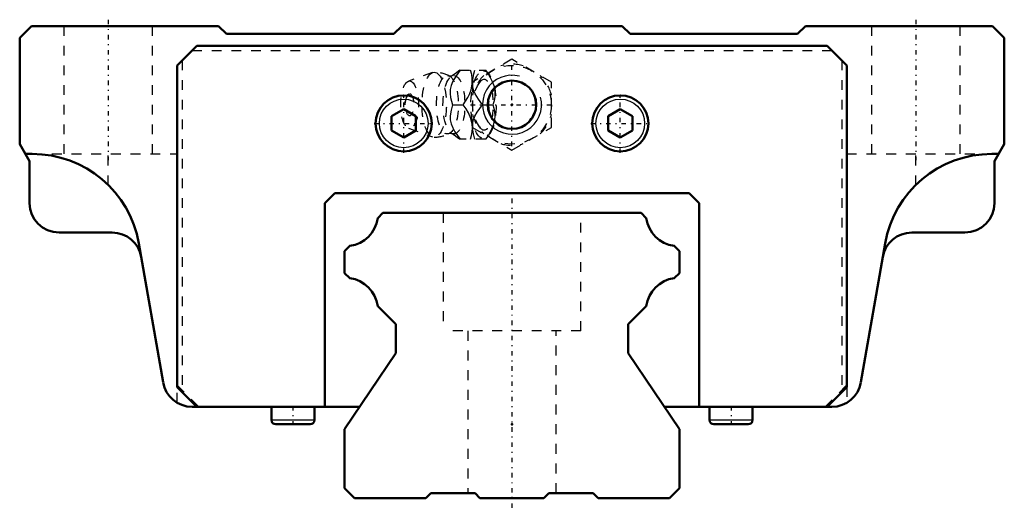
# Model space of a CAD drawing. Header units: millimetres. Extents: x -50 to 50, y -1 to 49.
import ezdxf

# ---------------------------------------------------------------- set-up
doc = ezdxf.new("R2010")
doc.units = ezdxf.units.MM
doc.linetypes.add('Center', pattern=[1.5, 0.45, -0.5, 0.05, -0.5])
doc.linetypes.add('Dashed', pattern=[2, 1, -1])
for name, color, linetype, lineweight in [('2d ConnectionPoints', 7, 'Continuous', 50), ('AM_0', 7, 'Continuous', 50), ('AM_4', 3, 'Continuous', 25), ('AM_5', 3, 'Continuous', 25), ('AM_7', 7, 'Center', 25), ('AM_9', 6, 'Dashed', 25)]:
    doc.layers.add(name, color=color, linetype=linetype, lineweight=lineweight)

# ---------------------------------------------------------------- blocks, each defined once
blk = doc.blocks.new('1_ihofwc41l1120ld5ifmigxdnc________0_in_HSR35M1LB1SS280LG200BM6F713000_2')
at = {"layer": 'AM_5', "linetype": 'Dashed'}
blk.add_arc((0, 40), 2.39, 75, 15, dxfattribs=at)
at = {"layer": 'AM_7'}
for p, q in [((0, 35.8), (0, 44.2)), ((-4.2, 40), (4.2, 40))]:
    blk.add_line(p, q, dxfattribs=at)
at = {"layer": 'AM_9'}
for p, q in [((0, 44.62), (-4, 42.31)), ((4, 42.31), (0, 44.62)), ((-8.07, 43.27), (-10.52, 42.4)), ((-5.32, 43.5), (-2.67, 43.5)), ((-2.37, 43.15), (-2.67, 43.5)), ((-4, 42.31), (-4, 37.69)), ((4, 37.69), (4, 42.31)), ((-6.03, 40), (-4.96, 40)), ((-3, 40), (-1.93, 40)), ((-10.52, 37.6), (-8.07, 36.73)), ((-4, 37.69), (0, 35.38)), ((0, 35.38), (4, 37.69)), ((-2.67, 36.5), (-5.32, 36.5)), ((-2.67, 36.5), (-2.37, 36.85))]:
    blk.add_line(p, q, dxfattribs=at)
for points in [[(-5.27, 43.5), (-5.67, 42.95), (-6.01, 42.38), (-6.18, 41.97), (-6.27, 41.55), (-6.29, 41.15), (-6.24, 40.75), (-6.14, 40.37), (-6.03, 40)], [(-5.31, 43.5), (-5.42, 43.4), (-5.62, 43.24), (-5.87, 43.06), (-6.13, 42.91)], [(-4.96, 40), (-4.71, 40.36), (-4.48, 40.73), (-4.28, 41.13), (-4.14, 41.53), (-4.03, 42.09), (-4.03, 42.66), (-4.09, 43.09), (-4.2, 43.5)], [(-4, 41.94), (-4, 41.95), (-4.02, 42.35), (-3.96, 42.75), (-3.87, 43.13), (-3.76, 43.5)], [(-2.69, 43.5), (-2.43, 43.14), (-2.21, 42.77), (-2.01, 42.37), (-1.86, 41.97), (-1.76, 41.41), (-1.75, 40.84), (-1.82, 40.41), (-1.93, 40)], [(-6.13, 42.91), (-6.14, 42.9), (-6.19, 42.89), (-6.27, 42.89), (-6.32, 42.9), (-6.34, 42.91)], [(-3, 40), (-3.4, 40.55), (-3.74, 41.12), (-3.91, 41.52), (-4, 41.94)], [(-4.2, 36.5), (-4.1, 36.86), (-4.04, 37.23), (-4.01, 37.63), (-4.04, 38.03), (-4.17, 38.59), (-4.42, 39.16), (-4.67, 39.59), (-4.96, 40)], [(-4, 38.05), (-3.92, 38.45), (-3.76, 38.85), (-3.53, 39.25), (-3.28, 39.63), (-3, 40)], [(-1.93, 40), (-1.83, 39.64), (-1.77, 39.27), (-1.74, 38.87), (-1.77, 38.47), (-1.9, 37.91), (-2.15, 37.34), (-2.4, 36.91), (-2.69, 36.5)], [(-6.03, 40), (-6.19, 39.45), (-6.28, 38.88), (-6.27, 38.47), (-6.19, 38.05), (-6.02, 37.65), (-5.8, 37.25), (-5.55, 36.87), (-5.27, 36.5)], [(-4.01, 37.62), (-4.01, 37.62), (-4.01, 38.02), (-4, 38.05)], [(-6.34, 37.09), (-6.34, 37.09), (-6.31, 37.11), (-6.25, 37.12), (-6.17, 37.11), (-6.13, 37.1), (-6.13, 37.09)], [(-6.13, 37.09), (-5.98, 37.01), (-5.73, 36.84), (-5.52, 36.68), (-5.34, 36.53), (-5.31, 36.49)], [(-3.76, 36.5), (-3.92, 37.05), (-4.01, 37.62)]]:
    blk.add_lwpolyline(points, dxfattribs=at)
blk.add_circle((0, 40), 4, dxfattribs=at)
for centre, radius, start, end in [((0, 40), 4.12, 73.8624, 106.1376), ((-7.9, 40), 3.3, 61.7605, 90), ((0, 40), 4.12, 133.8624, 166.1376), ((0, 40), 4.12, 13.8624, 46.1376), ((-9.07, 40), 1.82, 148.3697, 211.6303), ((0, 40), 4.12, 193.8624, 226.1376), ((0, 40), 4.12, 313.8624, 346.1376), ((-7.9, 40), 3.3, 270, 298.2395), ((0, 40), 4.12, 253.8624, 286.1376)]:
    blk.add_arc(centre, radius, start, end, dxfattribs=at)
for centre, major_axis in [((-7.9, 40), (0, 3.3)), ((-2.89, 40), (0, 3.44)), ((-10.4, 40), (0, 2.42)), ((-6.56, 40), (0, 2.97)), ((-5.9, 40), (0, 2.97)), ((-10.4, 40), (0, 1.12))]:
    blk.add_ellipse(centre, major_axis=major_axis, ratio=0.37461, dxfattribs=at)
blk.add_ellipse((-2.84, 40), major_axis=(0, -2.57), ratio=0.37461, start_param=5.78106, end_param=9.9269, dxfattribs=at)
blk = doc.blocks.new('2_HSR35M1LBSSB_M6F_Slider_0_in_HSR35M1LB1SS280LG200BM6F713000_2')
at = {"layer": 'AM_0'}
for p, q in [((-48.8, 48), (-50, 46.8)), ((-29.8, 48), (-48.8, 48)), ((-29, 47.2), (-29.8, 48)), ((-11.2, 48), (-12, 47.2)), ((11.2, 48), (-11.2, 48)), ((12, 47.2), (11.2, 48)), ((29.8, 48), (29, 47.2)), ((48.8, 48), (29.8, 48)), ((50, 46.8), (48.8, 48)), ((-12, 47.2), (-29, 47.2)), ((29, 47.2), (12, 47.2)), ((-50, 46.8), (-50, 36)), ((-34, 44), (-32, 46)), ((-32, 46), (32, 46)), ((32, 46), (34, 44)), ((50, 36), (50, 46.8)), ((-34, 44), (-34, 11.28)), ((34, 11.28), (34, 44)), ((-11, 39.54), (-12.25, 38.82)), ((-9.75, 38.82), (-11, 39.54)), ((11, 39.54), (9.75, 38.82)), ((12.25, 38.82), (11, 39.54)), ((-12.25, 38.82), (-12.25, 37.38)), ((-9.75, 37.38), (-9.75, 38.82)), ((9.75, 38.82), (9.75, 37.38)), ((12.25, 37.38), (12.25, 38.82)), ((-12.25, 37.38), (-11, 36.66)), ((-11, 36.66), (-9.75, 37.38)), ((9.75, 37.38), (11, 36.66)), ((11, 36.66), (12.25, 37.38)), ((-50, 36), (-49, 34.27)), ((49, 34.27), (50, 36)), ((-48.73, 35), (-49.42, 35)), ((49.42, 35), (48.73, 35)), ((-49, 34.27), (-49, 30)), ((49, 30), (49, 34.27)), ((-18, 31), (-19, 30)), ((18, 31), (-18, 31)), ((19, 30), (18, 31)), ((-19, 30), (-19, 9.28)), ((19, 9.28), (19, 30)), ((-46, 27), (-40.61, 27)), ((40.61, 27), (46, 27)), ((-37.9, 25.89), (-35.43, 11.77)), ((35.43, 11.77), (37.9, 25.89)), ((-34, 11.28), (-32, 9.28)), ((32, 9.28), (34, 11.28)), ((-32.48, 9.28), (-15.47, 9.28)), ((-24.43, 9.28), (-24.43, 7.94)), ((-20.07, 7.94), (-20.07, 9.28)), ((15.47, 9.28), (32.48, 9.28)), ((20.07, 9.28), (20.07, 7.94)), ((24.43, 7.94), (24.43, 9.28)), ((-24, 7.5), (-20.5, 7.5)), ((20.5, 7.5), (24, 7.5))]:
    blk.add_line(p, q, dxfattribs=at)
for centre, radius in [((0, 40), 2.46), ((-11, 38.1), 2.85), ((11, 38.1), 2.85)]:
    blk.add_circle(centre, radius, dxfattribs=at)
for centre, radius, start, end in [((48.73, 24), 11, 90, 170.1066), ((-48.73, 24), 11, 9.8934, 90), ((-46, 30), 3, 180, 270), ((46, 30), 3, 270, 360), ((-40.61, 24), 3, 9.8934, 90), ((40.61, 24), 3, 90, 170.1066), ((-32.48, 12.28), 3, 189.8934, 270), ((32.48, 12.28), 3, 270, 350.1066), ((-24, 7.94), 0.437, 180, 270), ((-20.5, 7.94), 0.437, 270, 0), ((20.5, 7.94), 0.437, 180, 270), ((24, 7.94), 0.437, 270, 0)]:
    blk.add_arc(centre, radius, start, end, dxfattribs=at)
at = {"layer": 'AM_4'}
for p, q in [((-24.43, 7.94), (-20.07, 7.94)), ((20.07, 7.94), (24.43, 7.94))]:
    blk.add_line(p, q, dxfattribs=at)
for centre in [(-11, 38.1), (11, 38.1)]:
    blk.add_circle(centre, 2.47, dxfattribs=at)
at = {"layer": 'AM_5'}
blk.add_arc((0, 40), 3, 75, 15, dxfattribs=at)
at = {"layer": 'AM_7'}
for p, q in [((-41, 48.65), (-41, 34.35)), ((41, 48.65), (41, 34.35)), ((-11, 35.11), (-11, 41.09)), ((11, 35.11), (11, 41.09)), ((-13.99, 38.1), (-8.01, 38.1)), ((8.01, 38.1), (13.99, 38.1)), ((-22.25, 9.37), (-22.25, 7.41)), ((22.25, 9.37), (22.25, 7.41))]:
    blk.add_line(p, q, dxfattribs=at)
at = {"layer": 'AM_9'}
for p, q in [((-45.5, 48), (-45.5, 35)), ((-36.5, 35), (-36.5, 48)), ((36.5, 48), (36.5, 35)), ((45.5, 35), (45.5, 48)), ((-32.5, 45.5), (32.5, 45.5)), ((-33.5, 44.5), (-33.5, 10.98)), ((33.5, 44.5), (33.5, 10.98)), ((-48.73, 35), (-34, 35)), ((-41, 31.82), (-41, 35)), ((34, 35), (48.73, 35)), ((41, 31.82), (41, 35)), ((-34, 11.48), (-31.8, 9.28)), ((-34, 9.7), (-34, 11.28)), ((31.8, 9.28), (34, 11.48)), ((34, 11.28), (34, 9.7))]:
    blk.add_line(p, q, dxfattribs=at)
blk = doc.blocks.new('3_HSR35M1LB128020_Rail_0_in_HSR35M1LB1SS280LG200BM6F713000_2')
at = {"layer": 'AM_0'}
for p, q in [((-13.11, 29), (-13.64, 28.47)), ((13.11, 29), (-13.11, 29)), ((13.64, 28.47), (13.11, 29)), ((-16.47, 25.64), (-17, 25.11)), ((-17, 25.11), (-17, 22.88)), ((17, 25.11), (16.47, 25.64)), ((17, 22.88), (17, 25.11)), ((-17, 22.88), (-16.48, 22.36)), ((16.48, 22.36), (17, 22.88)), ((-13.64, 19.52), (-11.8, 17.68)), ((11.8, 17.68), (13.64, 19.52)), ((-11.8, 17.68), (-11.8, 14.75)), ((11.8, 14.75), (11.8, 17.68)), ((-11.8, 14.75), (-17, 7)), ((17, 7), (11.8, 14.75)), ((-17, 7), (-17, 1)), ((17, 1), (17, 7)), ((-17, 1), (-16, 0)), ((16, 0), (17, 1)), ((-16, 0), (-8.75, 0)), ((-8.75, 0), (-8.25, 0.5)), ((-8.25, 0.5), (-3.75, 0.5)), ((-3.75, 0.5), (-3.25, 0)), ((-3.25, 0), (3.25, 0)), ((3.25, 0), (3.75, 0.5)), ((3.75, 0.5), (8.25, 0.5)), ((8.25, 0.5), (8.75, 0)), ((8.75, 0), (16, 0))]:
    blk.add_line(p, q, dxfattribs=at)
for centre, start, end in [((-16.91, 28.91), 277.6514, 352.3486), ((16.91, 28.91), 187.6514, 262.3486), ((-16.91, 19.09), 7.4495, 82.5505), ((16.91, 19.09), 97.4495, 172.5505)]:
    blk.add_arc(centre, 3.3, start, end, dxfattribs=at)
at = {"layer": 'AM_7'}
blk.add_line((0, 30.45), (0, -1.45), dxfattribs=at)
at = {"layer": 'AM_9'}
for p, q in [((-7, 29), (-7, 17)), ((7, 17), (7, 29)), ((7, 17), (-7, 17)), ((-4.5, 17), (-4.5, 0.5)), ((4.5, 0.5), (4.5, 17))]:
    blk.add_line(p, q, dxfattribs=at)

msp = doc.modelspace()

# ---------------------------------------------------------------- linework, layer by layer
at = {"layer": '2d ConnectionPoints'}
for p in [(0, 40), (0, 40), (0, 7.5), (0, 7.5), (0, 0), (0, 0)]:
    msp.add_point(p, dxfattribs=at)

# ---------------------------------------------------------------- block references
for name in ['2_HSR35M1LBSSB_M6F_Slider_0_in_HSR35M1LB1SS280LG200BM6F713000_2', '1_ihofwc41l1120ld5ifmigxdnc________0_in_HSR35M1LB1SS280LG200BM6F713000_2', '3_HSR35M1LB128020_Rail_0_in_HSR35M1LB1SS280LG200BM6F713000_2']:
    msp.add_blockref(name, (0, 0))

doc.saveas('drawing.dxf')
